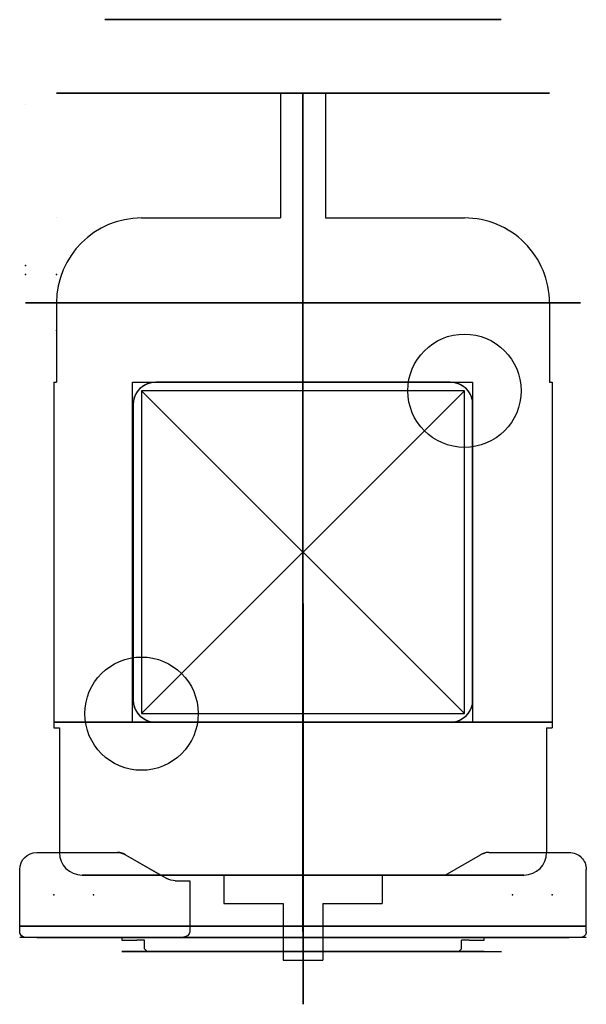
# Model space of a CAD drawing. Header units: centimetres. Extents: x -5 to 5, y -0.5 to 16.9.
import ezdxf

# ---------------------------------------------------------------- set-up
doc = ezdxf.new("R2010")
doc.units = ezdxf.units.CM
doc.header["$MEASUREMENT"] = 0
for name, color, linetype in [('', 7, 'Continuous'), ('1220013150_02_Kupplungshülse_G2_Motor v2_Sketch1', 7, 'Continuous'), ('1220053100_00_G23_G27_Zwischenflansch_Motoranbau v3_Sketch2', 7, 'Continuous'), ('1220053100_00_G23_G27_Zwischenflansch_Motoranbau v3_Sketch4', 7, 'Continuous'), ('1220053100_00_G23_G27_Zwischenflansch_Motoranbau v3_Sketch5', 7, 'Continuous'), ('1220053100_00_G23_G27_Zwischenflansch_Motoranbau v3_Sketch6', 7, 'Continuous'), ('1220053100_00_G23_G27_Zwischenflansch_Motoranbau v3_Sketch7', 7, 'Continuous'), ('1931000017 RDR12x25x5 DIN3760 Radialdichtring v2_Sketch1', 7, 'Continuous')]:
    doc.layers.add(name, color=color, linetype=linetype)

# ---------------------------------------------------------------- blocks, each defined once
blk = doc.blocks.new('1220053100_00_G23_G27_Zwischenflansch_Motoranbauv3')
at = {"layer": '1220053100_00_G23_G27_Zwischenflansch_Motoranbau v3_Sketch2'}
for p, q in [((2.9, 4.4, -0.2), (-2.9, 4.4, -0.2)), ((-3.2, -3.4, -0.2), (-3.2, 4.1, -0.2)), ((3.2, -3.4, -0.2), (3.2, 4.1, -0.2)), ((-0.976, -3.6, -0.2), (0.976, -3.6, -0.2)), ((-5, -4.75, -0.2), (-5, -3.8, -0.2)), ((-4.7, -3.7, -0.2), (-4.9, -3.7, -0.2)), ((-4.7, -3.7, -0.2), (-3.5, -3.7, -0.2)), ((-2.221, -4.721, -0.2), (-1.188, -3.688, -0.2)), ((2.221, -4.721, -0.2), (1.188, -3.688, -0.2)), ((3.5, -3.7, -0.2), (4.7, -3.7, -0.2)), ((4.9, -3.7, -0.2), (4.7, -3.7, -0.2)), ((5, -4.75, -0.2), (5, -3.8, -0.2)), ((5, -4.5, -0.2), (-5, -4.5, -0.2)), ((-5, -4.5, -0.2), (-5, -4.75, -0.2)), ((5, -4.75, -0.2), (5, -4.5, -0.2)), ((-5, -4.75, -0.2), (5, -4.75, -0.2)), ((-4.7, -4.75, -0.2), (-5, -4.75, -0.2)), ((-4.7, -4.75, -0.2), (-3.28, -4.75, -0.2)), ((-3.13, -4.75, -0.2), (-3.28, -4.75, -0.2)), ((-2.404, -4.75, -0.2), (-3.13, -4.75, -0.2)), ((-2.404, -4.75, -0.2), (-2.291, -4.75, -0.2)), ((2.291, -4.75, -0.2), (2.404, -4.75, -0.2)), ((3.13, -4.75, -0.2), (2.404, -4.75, -0.2)), ((3.28, -4.75, -0.2), (3.13, -4.75, -0.2)), ((3.28, -4.75, -0.2), (4.7, -4.75, -0.2)), ((5, -4.75, -0.2), (4.7, -4.75, -0.2))]:
    blk.add_line(p, q, dxfattribs=at)
blk.add_circle((0, 0, -0.2), 1, dxfattribs=at)
for centre, radius, start, end in [((-2.9, 4.1, -0.2), 0.3, 90, 180), ((2.9, 4.1, -0.2), 0.3, 0, 90), ((-3.5, -3.4, -0.2), 0.3, 270, 360), ((3.5, -3.4, -0.2), 0.3, 180, 270), ((-0.976, -3.9, -0.2), 0.3, 90, 135), ((0.976, -3.9, -0.2), 0.3, 45, 90), ((-4.9, -3.8, -0.2), 0.1, 90, 180), ((4.9, -3.8, -0.2), 0.1, 0, 90), ((-2.291, -4.65, -0.2), 0.1, 292.2294, 315), ((2.291, -4.65, -0.2), 0.1, 225, 247.7706)]:
    blk.add_arc(centre, radius, start, end, dxfattribs=at)
for points, knots in [([(-2.254, -4.743, -0.2), (-2.255, -4.743, -0.2), (-2.257, -4.744, -0.2), (-2.258, -4.744, -0.2), (-2.26, -4.745, -0.2), (-2.261, -4.745, -0.2), (-2.263, -4.746, -0.2), (-2.264, -4.746, -0.2), (-2.266, -4.747, -0.2), (-2.267, -4.747, -0.2), (-2.269, -4.747, -0.2), (-2.271, -4.748, -0.2), (-2.272, -4.748, -0.2), (-2.275, -4.749, -0.2), (-2.279, -4.749, -0.2), (-2.282, -4.75, -0.2), (-2.283, -4.75, -0.2), (-2.285, -4.75, -0.2), (-2.287, -4.75, -0.2), (-2.288, -4.75, -0.2), (-2.29, -4.75, -0.2), (-2.291, -4.75, -0.2)], [0, 0, 0, 0, 0.0487028, 0.0487028, 0.0487028, 0.097305, 0.097305, 0.097305, 0.1459186, 0.1459186, 0.1459186, 0.1945673, 0.1945673, 0.1945673, 0.2917658, 0.2917658, 0.2917658, 0.3403809, 0.3403809, 0.3403809, 0.3889782, 0.3889782, 0.3889782, 0.3889782]), ([(2.291, -4.75, -0.2), (2.29, -4.75, -0.2), (2.288, -4.75, -0.2), (2.287, -4.75, -0.2), (2.285, -4.75, -0.2), (2.283, -4.75, -0.2), (2.282, -4.75, -0.2), (2.279, -4.749, -0.2), (2.275, -4.749, -0.2), (2.272, -4.748, -0.2), (2.271, -4.748, -0.2), (2.269, -4.747, -0.2), (2.267, -4.747, -0.2), (2.266, -4.747, -0.2), (2.264, -4.746, -0.2), (2.263, -4.746, -0.2), (2.261, -4.745, -0.2), (2.26, -4.745, -0.2), (2.258, -4.744, -0.2), (2.257, -4.744, -0.2), (2.255, -4.743, -0.2), (2.254, -4.743, -0.2)], [0, 0, 0, 0, 0.0485906, 0.0485906, 0.0485906, 0.0972115, 0.0972115, 0.0972115, 0.1944135, 0.1944135, 0.1944135, 0.2430523, 0.2430523, 0.2430523, 0.2916554, 0.2916554, 0.2916554, 0.3402781, 0.3402781, 0.3402781, 0.3889782, 0.3889782, 0.3889782, 0.3889782])]:
    blk.add_open_spline(points, degree=3, knots=knots, dxfattribs=at)
blk.add_point((0, 0.141, -0.2), dxfattribs=at)
at = {"layer": '1220053100_00_G23_G27_Zwischenflansch_Motoranbau v3_Sketch4'}
for p, q in [((0, 0, 0.25), (0, 4.649, 0.25)), ((-0.23, 3.744, 0.25), (-2.93, 2.344, 0.25)), ((2.93, 2.344, 0.25), (0.23, 3.744, 0.25)), ((-3.2, 1.9, 0.25), (-3.2, -1.9, 0.25)), ((3.2, -1.9, 0.25), (3.2, 1.9, 0.25)), ((0, 0, 0.25), (3.506, 0, 0.25)), ((-2.894, -2.361, 0.25), (-1.283, -3.041, 0.25)), ((1.283, -3.041, 0.25), (2.894, -2.361, 0.25))]:
    blk.add_line(p, q, dxfattribs=at)
for radius in [2.8, 1.9, 1.25, 1]:
    blk.add_circle((0, 0, 0.25), radius, dxfattribs=at)
for centre, radius, start, end in [((0, 3.3, 0.25), 0.5, 62.5924, 117.4076), ((-2.7, 1.9, 0.25), 0.5, 117.4076, 180), ((2.7, 1.9, 0.25), 0.5, 0, 62.5924), ((-2.7, -1.9, 0.25), 0.5, 180, 247.1291), ((2.7, -1.9, 0.25), 0.5, 292.8709, 360), ((0, 0, 0.25), 3.3, 247.1291, 292.8709)]:
    blk.add_arc(centre, radius, start, end, dxfattribs=at)
for p in [(0, 3.3, 0.25), (0, 1.9, 0.25), (-1.9, 0, 0.25), (0, 0, 0.25), (1.9, 0, 0.25), (-2.7, -1.9, 0.25), (0, -1.9, 0.25), (2.7, -1.9, 0.25)]:
    blk.add_point(p, dxfattribs=at)
at = {"layer": '1220053100_00_G23_G27_Zwischenflansch_Motoranbau v3_Sketch5', "extrusion": (0, 0, -1)}
for centre, radius in [((0, 0, 1.1), 2.7), ((0, 1.9, 1.1), 0.225), ((0, 0, 1.1), 1.4), ((0, 0, 1.1), 1.25), ((1.9, 0, 1.1), 0.225), ((-1.9, 0, 1.1), 0.225), ((0, -1.9, 1.1), 0.225)]:
    blk.add_circle(centre, radius, dxfattribs=at)
at = {"layer": '1220053100_00_G23_G27_Zwischenflansch_Motoranbau v3_Sketch5'}
blk.add_point((0, 0, -1.1), dxfattribs=at)
at = {"layer": '1220053100_00_G23_G27_Zwischenflansch_Motoranbau v3_Sketch6'}
for p, q in [((-5, -4.5, -0.1), (-5, -4.5, -1.2)), ((-5, -4.5, -0.1), (-5, -4.5, -1.2)), ((-2.141, -4.5), (-4.9, -4.5)), ((-3.5, -4.5), (-4.9, -4.5)), ((-4.7, -4.5, -1.5), (-3.28, -4.5, -1.5)), ((-4.7, -4.5, -1.5), (-3.28, -4.5, -1.5)), ((-3.2, -4.5), (-3.5, -4.5)), ((-3.2, -4.5, 0.05), (-3.127, -4.5, 0.05)), ((-3.2, -4.5), (-3.2, -4.5, 0.05)), ((-3.13, -4.5, -1.46), (-2.507, -4.5, -1.1)), ((-3.13, -4.5, -1.46), (-2.404, -4.5, -1.04)), ((-3.127, -4.5, 0.05), (-2.93, -4.5, 0.05)), ((-2.8, -4.5, 0.05), (-2.93, -4.5, 0.05)), ((-2.75, -4.5, 0.25), (-2.8, -4.5, 0.2)), ((-2.8, -4.5, 0.2), (-2.8, -4.5, 0.05)), ((-2.75, -4.5, 0.25), (2.75, -4.5, 0.25)), ((2.507, -4.5, -1.1), (-2.507, -4.5, -1.1)), ((-2.254, -4.5, -1), (-2, -4.5, -1)), ((-2, -4.5, -1), (-2, -4.5, -0.1)), ((0, -4.5), (0, -4.5, -1.55)), ((2.507, -4.5, -1.1), (3.13, -4.5, -1.46)), ((2.75, -4.5, 0.25), (2.8, -4.5, 0.2)), ((2.93, -4.5, 0.05), (2.8, -4.5, 0.05)), ((2.8, -4.5, 0.2), (2.8, -4.5, 0.05)), ((2.93, -4.5, 0.05), (3.127, -4.5, 0.05)), ((3.127, -4.5, 0.05), (3.2, -4.5, 0.05)), ((3.5, -4.5), (3.2, -4.5)), ((3.2, -4.5, 0.05), (3.2, -4.5)), ((3.28, -4.5, -1.5), (4.7, -4.5, -1.5)), ((4.9, -4.5), (3.5, -4.5)), ((5, -4.5, -0.1), (5, -4.5, -1.2))]:
    blk.add_line(p, q, dxfattribs=at)
at = {"layer": '1220053100_00_G23_G27_Zwischenflansch_Motoranbau v3_Sketch6', "extrusion": (0, -1, 0)}
for centre, radius, start, end in [((-4.9, -0.1, 4.5), 0.1, 90, 180), ((-4.7, -1.2, 4.5), 0.3, 180, 270), ((-4.7, -1.2, 4.5), 0.3, 180, 270), ((-4.9, -0.1, 4.5), 0.1, 135, 180), ((-4.9, -0.1, 4.5), 0.1, 90, 135), ((-3.28, -1.2, 4.5), 0.3, 270, 300), ((-2.254, -1.3, 4.5), 0.3, 90, 120), ((4.7, -1.2, 4.5), 0.3, 270, 0), ((4.9, -0.1, 4.5), 0.1, 45, 90), ((4.9, -0.1, 4.5), 0.1, 0, 45)]:
    blk.add_arc(centre, radius, start, end, dxfattribs=at)
blk.add_ellipse((-2.141, -4.5, -0.1), major_axis=(-0.141, 0), ratio=0.707107, start_param=3.141593, end_param=4.712389, dxfattribs=at)
at = {"layer": '1220053100_00_G23_G27_Zwischenflansch_Motoranbau v3_Sketch6', "extrusion": (0, 1, 0)}
for points, knots in [([(-3.203, -4.5, -1.49), (-3.206, -4.5, -1.491), (-3.209, -4.5, -1.491), (-3.212, -4.5, -1.492), (-3.216, -4.5, -1.493), (-3.219, -4.5, -1.494), (-3.222, -4.5, -1.494), (-3.228, -4.5, -1.496), (-3.235, -4.5, -1.497), (-3.241, -4.5, -1.497), (-3.248, -4.5, -1.498), (-3.254, -4.5, -1.499), (-3.261, -4.5, -1.499), (-3.267, -4.5, -1.5), (-3.274, -4.5, -1.5), (-3.28, -4.5, -1.5)], [0, 0, 0, 0, 0.112639, 0.112639, 0.112639, 0.2251771, 0.2251771, 0.2251771, 0.4503213, 0.4503213, 0.4503213, 0.675412, 0.675412, 0.675412, 0.9005274, 0.9005274, 0.9005274, 0.9005274]), ([(-3.13, -4.5, -1.46), (-3.136, -4.5, -1.463), (-3.142, -4.5, -1.466), (-3.148, -4.5, -1.469), (-3.153, -4.5, -1.472), (-3.159, -4.5, -1.475), (-3.165, -4.5, -1.477), (-3.171, -4.5, -1.48), (-3.178, -4.5, -1.482), (-3.184, -4.5, -1.484), (-3.19, -4.5, -1.486), (-3.196, -4.5, -1.488), (-3.203, -4.5, -1.49)], [0, 0, 0, 0, 0.2250797, 0.2250797, 0.2250797, 0.4501607, 0.4501607, 0.4501607, 0.6753477, 0.6753477, 0.6753477, 0.9005274, 0.9005274, 0.9005274, 0.9005274]), ([(3.13, -4.5, -1.46), (3.136, -4.5, -1.463), (3.142, -4.5, -1.466), (3.148, -4.5, -1.469), (3.153, -4.5, -1.472), (3.159, -4.5, -1.475), (3.165, -4.5, -1.477), (3.171, -4.5, -1.48), (3.178, -4.5, -1.482), (3.184, -4.5, -1.484), (3.19, -4.5, -1.486), (3.196, -4.5, -1.488), (3.203, -4.5, -1.49)], [0, 0, 0, 0, 0.2249598, 0.2249598, 0.2249598, 0.4502972, 0.4502972, 0.4502972, 0.6756042, 0.6756042, 0.6756042, 0.9005274, 0.9005274, 0.9005274, 0.9005274]), ([(3.28, -4.5, -1.5), (3.274, -4.5, -1.5), (3.267, -4.5, -1.5), (3.261, -4.5, -1.499), (3.254, -4.5, -1.499), (3.248, -4.5, -1.498), (3.241, -4.5, -1.497), (3.235, -4.5, -1.497), (3.228, -4.5, -1.496), (3.222, -4.5, -1.494), (3.219, -4.5, -1.494), (3.216, -4.5, -1.493), (3.212, -4.5, -1.492), (3.209, -4.5, -1.491), (3.206, -4.5, -1.491), (3.203, -4.5, -1.49)], [0, 0, 0, 0, 0.2251153, 0.2251153, 0.2251153, 0.4502061, 0.4502061, 0.4502061, 0.6753503, 0.6753503, 0.6753503, 0.7878884, 0.7878884, 0.7878884, 0.9005274, 0.9005274, 0.9005274, 0.9005274])]:
    blk.add_open_spline(points, degree=3, knots=knots, dxfattribs=at)
at = {"layer": '1220053100_00_G23_G27_Zwischenflansch_Motoranbau v3_Sketch6'}
for p in [(-4.4, -4.5, -0.75), (-3.7, -4.5, -0.75), (0, -4.5), (3.7, -4.5, -0.75), (4.4, -4.5, -0.75)]:
    blk.add_point(p, dxfattribs=at)
at = {"layer": '1220053100_00_G23_G27_Zwischenflansch_Motoranbau v3_Sketch7'}
for p, q in [((2.9, 4.4), (-2.9, 4.4)), ((2.9, 4.3), (-2.9, 4.3)), ((-3.2, -3.4), (-3.2, 4.1)), ((-3.1, 4.1), (-3.1, 2.478)), ((3.1, 2.478), (3.1, 4.1)), ((3.2, -3.4), (3.2, 4.1)), ((-2.953, 2.388), (-0.253, 3.788)), ((0.253, 3.788), (2.953, 2.388)), ((-3.723, -3.6), (4.102, -3.6)), ((-0.976, -3.6), (0.976, -3.6)), ((-5, -4.5), (-5, -3.8)), ((-4.7, -3.7), (-4.9, -3.7)), ((-4.7, -3.7), (-3.5, -3.7)), ((-2, -4.5), (-1.188, -3.688)), ((2, -4.5), (1.188, -3.688)), ((3.5, -3.7), (4.7, -3.7)), ((4.9, -3.7), (4.7, -3.7)), ((5, -4.5), (5, -3.8)), ((-4.7, -4.5), (-5, -4.5)), ((-3.28, -4.5), (-4.7, -4.5)), ((-3.13, -4.5), (-3.28, -4.5)), ((-2.404, -4.5), (-3.13, -4.5)), ((-2.254, -4.5), (-2.404, -4.5)), ((-2, -4.5), (-2.254, -4.5)), ((2.254, -4.5), (2, -4.5)), ((2.404, -4.5), (2.254, -4.5)), ((3.13, -4.5), (2.404, -4.5)), ((3.28, -4.5), (3.13, -4.5)), ((4.7, -4.5), (3.28, -4.5)), ((5, -4.5), (4.7, -4.5))]:
    blk.add_line(p, q, dxfattribs=at)
for centre, radius in [((0, 3.3), 0.212), ((0, 1.9), 0.225), ((0, 0), 1.25), ((-1.9, 0), 0.225), ((1.9, 0), 0.225), ((-2.7, -1.9), 0.212), ((0, -1.9), 0.225), ((2.7, -1.9), 0.212)]:
    blk.add_circle(centre, radius, dxfattribs=at)
for centre, radius, start, end in [((-2.9, 4.1), 0.3, 90, 180), ((2.9, 4.1), 0.3, 0, 90), ((-2.9, 4.1), 0.2, 90, 180), ((2.9, 4.1), 0.2, 0, 90), ((0, 3.3), 0.55, 62.5924, 117.4076), ((-3.5, -3.4), 0.3, 270, 360), ((3.5, -3.4), 0.3, 180, 270), ((-0.976, -3.9), 0.3, 90, 135), ((0.976, -3.9), 0.3, 45, 90), ((-4.9, -3.8), 0.1, 90, 180), ((4.9, -3.8), 0.1, 0, 90)]:
    blk.add_arc(centre, radius, start, end, dxfattribs=at)
for points in [[(-3.049, 2.395), (-3.079, 2.413), (-3.1, 2.443), (-3.1, 2.478)], [(3.1, 2.478), (3.1, 2.443), (3.079, 2.413), (3.049, 2.395)], [(-2.953, 2.388), (-2.984, 2.372), (-3.02, 2.378), (-3.049, 2.395)], [(3.049, 2.395), (3.02, 2.378), (2.984, 2.372), (2.953, 2.388)]]:
    blk.add_open_spline(points, degree=3, dxfattribs=at)
blk.add_point((0, 0), dxfattribs=at)
blk = doc.blocks.new('1931000017RDR12x25x5DIN3760Radialdichtringv2')
at = {"layer": '1931000017 RDR12x25x5 DIN3760 Radialdichtring v2_Sketch1'}
for p, q in [((0, 0), (0.1, 0, 0)), ((0.1, 0, 1.15), (0, 0, 1.15)), ((0, 0, 1.25), (0.5, 0, 1.25)), ((0, 0, 1.15), (0, 0, 1.25)), ((0.1, 0, 1.15), (0.4, 0, 1.15)), ((0.4, 0, 0.777), (0.327, 0, 0.65)), ((0.327, 0, 0.65), (0.413, 0, 0.6)), ((0.4, 0, 1.15), (0.4, 0, 0.777)), ((0.5, 0, 0.75), (0.413, 0, 0.6)), ((0.5, 0, 1.25), (0.5, 0, 0.75))]:
    blk.add_line(p, q, dxfattribs=at)
blk.add_point((0, 0), dxfattribs=at)
blk = doc.blocks.new('1220013150_02_Kupplungshülse_G2_Motorv2')
at = {"layer": '1220013150_02_Kupplungshülse_G2_Motor v2_Sketch1'}
for p, q in [((0.83, 0, 0.6), (0, 0, 0.6)), ((0, 0), (1.63, 0)), ((0, 0, 0.6), (0, 0)), ((1.63, 0, 0.55), (0.83, 0, 0.55)), ((0.83, 0, 0.55), (0.83, 0, 0.6)), ((1.63, 0), (1.63, 0, 0.55))]:
    blk.add_line(p, q, dxfattribs=at)
blk.add_point((0, 0), dxfattribs=at)
blk = doc.blocks.new('BG_1222011020_G2_Motoranbau_003kWKopierenv2')
for name, p, rotation in [('1220013150_02_Kupplungshülse_G2_Motorv2', (0.001, 0.995, 3.831), 269.9999999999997), ('1931000017RDR12x25x5DIN3760Radialdichtringv2', (0, 0.275, 3.834), 89.99999999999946)]:
    blk.add_blockref(name, p, dxfattribs=dict(rotation=rotation))
at = {"extrusion": (0, -1, -1.3e-15)}
blk.add_blockref('1220053100_00_G23_G27_Zwischenflansch_Motoranbauv3', (0, 3.834, -0.545), dxfattribs=at)
blk = doc.blocks.new('1220013060_G2_Motor_002_003kW_Dummyv13')
at = {"layer": ''}
for p, q in [((11.6, 4.9, 4.9), (11.6, 4.9, -4.9)), ((15.1, 4.9, 4.9), (15.1, 4.9, -4.9)), ((10.2, 4.4, 5.3), (4.1, 4.4, 5.3)), ((4.1, 4.4, 5.3), (4.1, 4.3, 5.3)), ((10.2, 4.4, 5.8), (4.1, 4.4, 5.8)), ((4.1, 4.4, 5.8), (4.1, 4.3, 5.8)), ((10.2, 4.4, 5.3), (10.2, 4.35, 5.3)), ((10.2, 4.4, 5.8), (10.2, 4.35, 5.8)), ((11.6, 4.35, 5.3), (10.2, 4.35, 5.3)), ((11.6, 4.35, 5.8), (10.2, 4.35, 5.8)), ((11.6, 4.35, 4.35), (11.6, 4.35, -4.35)), ((13.1, 4.35, -2.85), (13.1, 4.35, 2.85)), ((4.1, 4.3, 5.3), (1.9, 4.3, 5.3)), ((4.1, 4.3, 5.8), (1.9, 4.3, 5.8)), ((1.5, 1.4, 5.3), (1.5, 3.9, 5.3)), ((1.5, 1.4, 5.8), (1.5, 3.9, 5.8)), ((16.6, -3.5, -0.25), (16.6, 3.5, -0.25)), ((16.6, 3.5, -0.25), (16.6, 3.5, 0.25)), ((16.6, 3.5, 0.25), (16.6, -3.5, -0.25)), ((16.6, 3.5, 0.25), (16.6, -3.5, 0.25)), ((16.6, -3.5, 0.25), (16.6, 3.5, -0.25)), ((4.2, 3.009, 5.3), (10.2, 3.009, 5.3)), ((4.2, -2.991, 5.3), (4.2, 3.009, 5.3)), ((4.2, 0, 5.3), (4.2, 3, 5.3)), ((4.2, 3, 5.3), (4.2, 3, 3.219)), ((9.8, 3, 5.3), (4.6, 3, 5.3)), ((4.6, 3, 5.3), (9.8, 3, 5.3)), ((9.8, 3, 5.8), (4.6, 3, 5.8)), ((10.2, 3.009, 5.3), (10.2, -2.991, 5.3)), ((10.05, 2.85, 5.8), (4.35, 2.85, 5.8)), ((4.35, 2.85, 5.8), (4.35, -2.85, 5.8)), ((4.35, -2.85, 5.8), (10.05, 2.85, 5.8)), ((10.05, -2.85, 5.8), (4.35, 2.85, 5.8)), ((10.05, -2.85, 5.8), (10.05, 2.85, 5.8)), ((13.1, 2.85, 5.3), (13.1, 0.4, 5.3)), ((13.1, 2.85, 5.8), (13.1, 0.4, 5.8)), ((4.2, -2.6, 5.3), (4.2, 2.6, 5.3)), ((4.2, 2.6, 5.3), (4.2, -2.6, 5.3)), ((4.2, 2.6, 5.8), (4.2, -2.6, 5.8)), ((10.2, -2.6, 5.3), (10.2, 2.6, 5.3)), ((10.2, -2.6, 5.3), (10.2, 2.6, 5.3)), ((10.2, -2.6, 5.8), (10.2, 2.6, 5.8)), ((1.5, 1.4, 5.3), (1, 1.4, 5.3)), ((1, 1.4, 5.3), (1, 0.35, 5.3)), ((1, 1.4, 5.8), (1, 0.35, 5.8)), ((1.5, 1.4, 5.8), (1, 1.4, 5.8)), ((1, 0.35, 5.3), (0, 0.35, 5.3)), ((0, 0.35, 5.3), (0, -0.35, 5.3)), ((0, 0.35, 5.8), (0, -0.35, 5.8)), ((1, 0.35, 5.8), (0, 0.35, 5.8)), ((15.3, 0.4, 5.3), (13.1, 0.4, 5.3)), ((15.3, 0.4, 5.8), (13.1, 0.4, 5.8)), ((15.3, 0.4, 5.3), (15.3, -0.4, 5.3)), ((15.3, 0.4, 5.8), (15.3, -0.4, 5.8)), ((16.6, -0.25, 3.5), (16.6, 0.25, -3.5)), ((16.6, -0.25, 3.5), (16.6, 0.25, 3.5)), ((16.6, 0.25, -3.5), (16.6, -0.25, -3.5)), ((16.6, 0.25, 3.5), (16.6, -0.25, -3.5)), ((16.6, 0.25, 3.5), (16.6, 0.25, -3.5)), ((0, 0, 0.35), (1, 0, 0.35)), ((12.6, 0), (0, 0)), ((0, 0), (0, 0, 0.35)), ((1, 0, 0.35), (1, 0, 1.4)), ((1, 0, 1.4), (1.5, 0, 1.4)), ((1.5, 0, 1.4), (1.5, 0, 4.3)), ((1.5, 0, 4.3), (4.1, 0, 4.3)), ((1.5, 0), (1.5, 0, 4.035)), ((4.1, 0, 4.3), (4.1, 0, 4.4)), ((4.1, 0, 4.4), (10.2, 0, 4.4)), ((10.2, 0, 4.4), (10.2, 0, 4.35)), ((10.2, 0, 4.35), (13.1, 0, 4.35)), ((15.3, 0), (12.6, 0)), ((13.1, 0, 4.35), (13.1, 0, 0.4)), ((13.1, 0, 0.4), (15.3, 0, 0.4)), ((15.3, -0.076, 1.349), (15.3, 0.104, 1.349)), ((15.3, 0.104, 3.849), (15.3, -0.076, 3.849)), ((15.3, -0.076, 3.849), (15.3, 0.104, 1.349)), ((15.3, 0.104, 1.349), (15.3, 0.104, 3.849)), ((15.3, 0.104, 3.849), (15.3, -0.076, 1.349)), ((15.3, 0, 0.4), (15.3, 0)), ((4.2, 0), (4.2, 0, 7.262)), ((4.2, 0, 5.3), (4.2, -3, 5.3)), ((15.3, -0.076, 3.849), (15.3, -0.076, 1.349)), ((16.6, -0.25, -3.5), (16.6, -0.25, 3.5)), ((1, -0.35, 5.3), (0, -0.35, 5.3)), ((1, -0.35, 5.8), (0, -0.35, 5.8)), ((1, -0.35, 5.3), (1, -1.4, 5.3)), ((1, -0.35, 5.8), (1, -1.4, 5.8)), ((15.3, -0.4, 5.3), (13.1, -0.4, 5.3)), ((13.1, -0.4, 5.3), (13.1, -2.85, 5.3)), ((13.1, -0.4, 5.8), (13.1, -2.85, 5.8)), ((15.3, -0.4, 5.8), (13.1, -0.4, 5.8)), ((1.5, -1.4, 5.3), (1, -1.4, 5.3)), ((1.5, -1.4, 5.8), (1, -1.4, 5.8)), ((1.5, -3.9, 5.3), (1.5, -1.4, 5.3)), ((1.5, -3.9, 5.8), (1.5, -1.4, 5.8)), ((4.35, -2.85, 5.8), (10.05, -2.85, 5.8)), ((10.2, -2.991, 5.3), (4.2, -2.991, 5.3)), ((4.2, -3, 5.3), (4.2, -3, 3.219)), ((4.518, -2.991, 5.8), (9.882, -2.991, 5.8)), ((4.6, -3, 5.3), (9.8, -3, 5.3)), ((4.6, -3, 5.3), (9.8, -3, 5.3)), ((16.6, -3.5, 0.25), (16.6, -3.5, -0.25)), ((4.1, -4.3, 5.3), (1.9, -4.3, 5.3)), ((4.1, -4.3, 5.8), (1.9, -4.3, 5.8)), ((4.1, -4.3, 5.3), (4.1, -4.4, 5.3)), ((4.1, -4.3, 5.8), (4.1, -4.4, 5.8)), ((10.2, -4.4, 5.3), (4.1, -4.4, 5.3)), ((10.2, -4.4, 5.8), (4.1, -4.4, 5.8)), ((10.2, -4.35, 5.3), (10.2, -4.4, 5.3)), ((11.6, -4.35, 5.3), (10.2, -4.35, 5.3)), ((10.2, -4.35, 5.8), (10.2, -4.4, 5.8)), ((11.6, -4.35, 5.8), (10.2, -4.35, 5.8))]:
    blk.add_line(p, q, dxfattribs=at)
at = {"layer": '', "extrusion": (1, 0, 0)}
for centre, radius in [((0, 0, 11.6), 4.9), ((0, 0, 11.6), 4.35), ((0, 0, 15.3), 4.35), ((0, 0, 15.3), 3.85), ((0, 0, 16.6), 3.4), ((0, 0, 15.3), 3), ((0, 0, 16.6), 3), ((0, 0, 11.6), 2.85), ((0, 0, 11.6), 2.85), ((0, 0, 16.6), 2.65), ((0, 0, 16.6), 2.25), ((0, 0, 16.6), 1.85), ((0, 0, 16.6), 1.45), ((0, 0, 16.6), 1.05), ((0, 0, 15.3), 0.6), ((0, 0, 11.6), 0.4), ((0, 0, 11.6), 0.4), ((0, 0, 11.6), 0.4), ((0, 0, 15.3), 0.4), ((0, 0, 15.3), 0.4), ((0, 0, 15.3), 0.4), ((0, 0, 16.6), 0.35)]:
    blk.add_circle(centre, radius, dxfattribs=at)
at = {"layer": '', "extrusion": (-1, 0, 0)}
for centre, radius in [((0, 0, -4.2), 4.4), ((0, 0, -1.5), 3.9), ((0, 0, -1.5), 1.9), ((0, 0, -1.5), 1.4)]:
    blk.add_circle(centre, radius, dxfattribs=at)
at = {"layer": ''}
for centre in [(4.35, 2.85, 5.8), (10.05, -2.85, 5.8)]:
    blk.add_circle(centre, 1, dxfattribs=at)
for centre, radius, start, end in [((11.6, 2.85, 5.3), 1.5, 0, 90), ((11.6, 2.85, 5.8), 1.5, 0, 90), ((1.9, 3.9, 5.3), 0.4, 90, 180), ((1.9, 3.9, 5.8), 0.4, 90, 180), ((4.6, 2.6, 5.3), 0.4, 90, 180), ((9.8, 2.6, 5.3), 0.4, 0, 90), ((4.6, -2.6, 5.3), 0.4, 180, 270), ((9.8, -2.6, 5.3), 0.4, 270, 360), ((11.6, -2.85, 5.3), 1.5, 270, 0), ((11.6, -2.85, 5.8), 1.5, 270, 0), ((1.9, -3.9, 5.3), 0.4, 180, 270), ((1.9, -3.9, 5.8), 0.4, 180, 270)]:
    blk.add_arc(centre, radius, start, end, dxfattribs=at)
at = {"layer": '', "extrusion": (1, 0, 0)}
for points in [[(11.6, 4.19), (11.6, 4.19, 0.005), (11.6, 4.19, 0.01), (11.6, 4.191, 0.036), (11.6, 4.193, 0.056), (11.6, 4.202, 0.096), (11.6, 4.208, 0.114), (11.6, 4.222, 0.146), (11.6, 4.231, 0.158), (11.6, 4.249, 0.173), (11.6, 4.257, 0.176), (11.6, 4.274, 0.173), (11.6, 4.281, 0.166), (11.6, 4.293, 0.146), (11.6, 4.298, 0.132), (11.6, 4.307, 0.098), (11.6, 4.31, 0.078), (11.6, 4.314, 0.036), (11.6, 4.315, 0.014), (11.6, 4.314, -0.03), (11.6, 4.313, -0.051), (11.6, 4.308, -0.09), (11.6, 4.305, -0.108), (11.6, 4.296, -0.139), (11.6, 4.29, -0.152), (11.6, 4.276, -0.171), (11.6, 4.268, -0.175), (11.6, 4.251, -0.175), (11.6, 4.242, -0.169), (11.6, 4.225, -0.149), (11.6, 4.217, -0.135), (11.6, 4.203, -0.101), (11.6, 4.198, -0.082), (11.6, 4.191, -0.041), (11.6, 4.19, -0.021), (11.6, 4.19)], [(15.3, 4.19), (15.3, 4.19, 0.005), (15.3, 4.19, 0.01), (15.3, 4.191, 0.036), (15.3, 4.193, 0.056), (15.3, 4.202, 0.096), (15.3, 4.208, 0.114), (15.3, 4.222, 0.146), (15.3, 4.231, 0.158), (15.3, 4.249, 0.173), (15.3, 4.257, 0.176), (15.3, 4.274, 0.173), (15.3, 4.281, 0.166), (15.3, 4.293, 0.146), (15.3, 4.298, 0.132), (15.3, 4.307, 0.098), (15.3, 4.31, 0.078), (15.3, 4.314, 0.036), (15.3, 4.315, 0.014), (15.3, 4.314, -0.03), (15.3, 4.313, -0.051), (15.3, 4.308, -0.09), (15.3, 4.305, -0.108), (15.3, 4.296, -0.139), (15.3, 4.29, -0.152), (15.3, 4.276, -0.171), (15.3, 4.268, -0.175), (15.3, 4.251, -0.175), (15.3, 4.242, -0.169), (15.3, 4.225, -0.149), (15.3, 4.217, -0.135), (15.3, 4.203, -0.101), (15.3, 4.198, -0.082), (15.3, 4.191, -0.041), (15.3, 4.19, -0.021), (15.3, 4.19)], [(11.6, -2.095, -3.628), (11.6, -2.091, -3.631), (11.6, -2.086, -3.633), (11.6, -2.064, -3.647), (11.6, -2.048, -3.659), (11.6, -2.018, -3.686), (11.6, -2.005, -3.701), (11.6, -1.985, -3.729), (11.6, -1.979, -3.743), (11.6, -1.974, -3.766), (11.6, -1.976, -3.775), (11.6, -1.987, -3.787), (11.6, -1.996, -3.79), (11.6, -2.021, -3.791), (11.6, -2.035, -3.788), (11.6, -2.069, -3.779), (11.6, -2.087, -3.772), (11.6, -2.126, -3.754), (11.6, -2.145, -3.744), (11.6, -2.183, -3.721), (11.6, -2.201, -3.709), (11.6, -2.232, -3.686), (11.6, -2.246, -3.674), (11.6, -2.268, -3.651), (11.6, -2.277, -3.639), (11.6, -2.286, -3.618), (11.6, -2.286, -3.609), (11.6, -2.277, -3.594), (11.6, -2.268, -3.589), (11.6, -2.242, -3.584), (11.6, -2.225, -3.584), (11.6, -2.189, -3.59), (11.6, -2.17, -3.595), (11.6, -2.131, -3.609), (11.6, -2.113, -3.618), (11.6, -2.095, -3.628)], [(11.6, -2.095, 3.628), (11.6, -2.099, 3.626), (11.6, -2.103, 3.623), (11.6, -2.126, 3.611), (11.6, -2.145, 3.603), (11.6, -2.184, 3.591), (11.6, -2.202, 3.587), (11.6, -2.237, 3.584), (11.6, -2.252, 3.585), (11.6, -2.274, 3.593), (11.6, -2.281, 3.599), (11.6, -2.286, 3.615), (11.6, -2.284, 3.624), (11.6, -2.273, 3.645), (11.6, -2.263, 3.657), (11.6, -2.238, 3.681), (11.6, -2.223, 3.693), (11.6, -2.188, 3.718), (11.6, -2.17, 3.729), (11.6, -2.131, 3.751), (11.6, -2.112, 3.761), (11.6, -2.076, 3.776), (11.6, -2.059, 3.782), (11.6, -2.028, 3.79), (11.6, -2.013, 3.792), (11.6, -1.99, 3.789), (11.6, -1.982, 3.784), (11.6, -1.974, 3.769), (11.6, -1.974, 3.759), (11.6, -1.983, 3.734), (11.6, -1.991, 3.719), (11.6, -2.014, 3.691), (11.6, -2.028, 3.676), (11.6, -2.06, 3.65), (11.6, -2.077, 3.639), (11.6, -2.095, 3.628)], [(15.3, -2.095, 3.628), (15.3, -2.099, 3.626), (15.3, -2.103, 3.623), (15.3, -2.126, 3.611), (15.3, -2.145, 3.603), (15.3, -2.184, 3.591), (15.3, -2.202, 3.587), (15.3, -2.237, 3.584), (15.3, -2.252, 3.585), (15.3, -2.274, 3.593), (15.3, -2.281, 3.599), (15.3, -2.286, 3.615), (15.3, -2.284, 3.624), (15.3, -2.273, 3.645), (15.3, -2.263, 3.657), (15.3, -2.238, 3.681), (15.3, -2.223, 3.693), (15.3, -2.188, 3.718), (15.3, -2.17, 3.729), (15.3, -2.131, 3.751), (15.3, -2.112, 3.761), (15.3, -2.076, 3.776), (15.3, -2.059, 3.782), (15.3, -2.028, 3.79), (15.3, -2.013, 3.792), (15.3, -1.99, 3.789), (15.3, -1.982, 3.784), (15.3, -1.974, 3.769), (15.3, -1.974, 3.759), (15.3, -1.983, 3.734), (15.3, -1.991, 3.719), (15.3, -2.014, 3.691), (15.3, -2.028, 3.676), (15.3, -2.06, 3.65), (15.3, -2.077, 3.639), (15.3, -2.095, 3.628)], [(15.3, -2.095, -3.628), (15.3, -2.091, -3.631), (15.3, -2.086, -3.633), (15.3, -2.064, -3.647), (15.3, -2.048, -3.659), (15.3, -2.018, -3.686), (15.3, -2.005, -3.701), (15.3, -1.985, -3.729), (15.3, -1.979, -3.743), (15.3, -1.974, -3.766), (15.3, -1.976, -3.775), (15.3, -1.987, -3.787), (15.3, -1.996, -3.79), (15.3, -2.021, -3.791), (15.3, -2.035, -3.788), (15.3, -2.069, -3.779), (15.3, -2.087, -3.772), (15.3, -2.126, -3.754), (15.3, -2.145, -3.744), (15.3, -2.183, -3.721), (15.3, -2.201, -3.709), (15.3, -2.232, -3.686), (15.3, -2.246, -3.674), (15.3, -2.268, -3.651), (15.3, -2.277, -3.639), (15.3, -2.286, -3.618), (15.3, -2.286, -3.609), (15.3, -2.277, -3.594), (15.3, -2.268, -3.589), (15.3, -2.242, -3.584), (15.3, -2.225, -3.584), (15.3, -2.189, -3.59), (15.3, -2.17, -3.595), (15.3, -2.131, -3.609), (15.3, -2.113, -3.618), (15.3, -2.095, -3.628)]]:
    blk.add_open_spline(points, degree=3, knots=[-1.135961, -1.135961, -1.135961, -1.135961, -1.121313, -1.121313, -1.057907, -1.057907, -0.987782, -0.987782, -0.910867, -0.910867, -0.834778, -0.834778, -0.76288, -0.76288, -0.694527, -0.694527, -0.625925, -0.625925, -0.56037, -0.56037, -0.494399, -0.494399, -0.431387, -0.431387, -0.359424, -0.359424, -0.283506, -0.283506, -0.206545, -0.206545, -0.130687, -0.130687, -0.062518, -0.062518, 0, 0, 0, 0], dxfattribs=at)
at = {"layer": ''}
for points, knots in [([(4.6, 3, 5.3), (4.55, 3, 5.3), (4.498, 2.99, 5.3), (4.405, 2.953, 5.3), (4.364, 2.926, 5.3), (4.29, 2.859, 5.3), (4.256, 2.812, 5.3), (4.211, 2.709, 5.3), (4.2, 2.653, 5.3), (4.2, 2.6, 5.3)], [2.7160045, 2.7160045, 2.7160045, 2.7160045, 2.8667006, 2.8667006, 3.0173967, 3.0173967, 3.2134814, 3.2134814, 3.409566, 3.409566, 3.409566, 3.409566]), ([(4.6, 3, 5.8), (4.55, 3, 5.8), (4.498, 2.99, 5.8), (4.405, 2.953, 5.8), (4.364, 2.926, 5.8), (4.29, 2.859, 5.8), (4.256, 2.812, 5.8), (4.211, 2.709, 5.8), (4.2, 2.653, 5.8), (4.2, 2.6, 5.8)], [2.7160045, 2.7160045, 2.7160045, 2.7160045, 2.8667006, 2.8667006, 3.0173967, 3.0173967, 3.2134814, 3.2134814, 3.409566, 3.409566, 3.409566, 3.409566]), ([(10.2, 2.6, 5.3), (10.2, 2.653, 5.3), (10.189, 2.709, 5.3), (10.144, 2.812, 5.3), (10.11, 2.859, 5.3), (10.036, 2.926, 5.3), (9.995, 2.953, 5.3), (9.902, 2.99, 5.3), (9.85, 3, 5.3), (9.8, 3, 5.3)], [0.6644407, 0.6644407, 0.6644407, 0.6644407, 0.8605253, 0.8605253, 1.05661, 1.05661, 1.2073061, 1.2073061, 1.3580022, 1.3580022, 1.3580022, 1.3580022]), ([(10.2, 2.6, 5.8), (10.2, 2.653, 5.8), (10.189, 2.709, 5.8), (10.144, 2.812, 5.8), (10.11, 2.859, 5.8), (10.036, 2.926, 5.8), (9.995, 2.953, 5.8), (9.902, 2.99, 5.8), (9.85, 3, 5.8), (9.8, 3, 5.8)], [0.6644407, 0.6644407, 0.6644407, 0.6644407, 0.8605253, 0.8605253, 1.05661, 1.05661, 1.2073061, 1.2073061, 1.3580022, 1.3580022, 1.3580022, 1.3580022]), ([(4.2, -2.6, 5.3), (4.2, -2.653, 5.3), (4.211, -2.709, 5.3), (4.256, -2.812, 5.3), (4.29, -2.859, 5.3), (4.364, -2.926, 5.3), (4.405, -2.953, 5.3), (4.498, -2.99, 5.3), (4.55, -3, 5.3), (4.6, -3, 5.3)], [0.6644407, 0.6644407, 0.6644407, 0.6644407, 0.8605253, 0.8605253, 1.05661, 1.05661, 1.2073061, 1.2073061, 1.3580022, 1.3580022, 1.3580022, 1.3580022]), ([(4.2, -2.6, 5.8), (4.2, -2.653, 5.8), (4.211, -2.709, 5.8), (4.256, -2.812, 5.8), (4.29, -2.859, 5.8), (4.364, -2.926, 5.8), (4.405, -2.953, 5.8), (4.473, -2.98, 5.8), (4.495, -2.987, 5.8), (4.518, -2.991, 5.8)], [0.6644407, 0.6644407, 0.6644407, 0.6644407, 0.8605253, 0.8605253, 1.05661, 1.05661, 1.2073061, 1.2073061, 1.2765027, 1.2765027, 1.2765027, 1.2765027]), ([(9.8, -3, 5.3), (9.85, -3, 5.3), (9.902, -2.99, 5.3), (9.995, -2.953, 5.3), (10.036, -2.926, 5.3), (10.11, -2.859, 5.3), (10.144, -2.812, 5.3), (10.189, -2.709, 5.3), (10.2, -2.653, 5.3), (10.2, -2.6, 5.3)], [1.3580022, 1.3580022, 1.3580022, 1.3580022, 1.5086984, 1.5086984, 1.6593945, 1.6593945, 1.8554791, 1.8554791, 2.0515638, 2.0515638, 2.0515638, 2.0515638]), ([(9.882, -2.991, 5.8), (9.905, -2.987, 5.8), (9.927, -2.98, 5.8), (9.995, -2.953, 5.8), (10.036, -2.926, 5.8), (10.11, -2.859, 5.8), (10.144, -2.812, 5.8), (10.189, -2.709, 5.8), (10.2, -2.653, 5.8), (10.2, -2.6, 5.8)], [1.4395018, 1.4395018, 1.4395018, 1.4395018, 1.5086984, 1.5086984, 1.6593945, 1.6593945, 1.8554791, 1.8554791, 2.0515638, 2.0515638, 2.0515638, 2.0515638])]:
    blk.add_open_spline(points, degree=3, knots=knots, dxfattribs=at)
for p in [(12.1, 4.9), (12.261, 4.9), (11.111, 4.35), (12.1, 4.35), (1.5, 1.9), (0, 0), (0, 0, 5.3), (0, 0, 5.8), (1.5, 0), (1.5, 0, 1.9), (1.5, 0, -1.9), (7.2, 0, 5.8), (15.3, 0.014, 2.599), (15.3, 0), (16.6, 0), (16.6, 0), (16.6, 0), (4.2, 0), (11.6, 0), (1.5, -1.9)]:
    blk.add_point(p, dxfattribs=at)
blk = doc.blocks.new('BG_1222013060_G2_Motor_003kW_KK_Cv7')
at = {"rotation": 90.00000000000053}
blk.add_blockref('1220013060_G2_Motor_002_003kW_Dummyv13', (0, 0.145, 3.834), dxfattribs=at)

msp = doc.modelspace()

# ---------------------------------------------------------------- block references
for name in ['BG_1222013060_G2_Motor_003kW_KK_Cv7', 'BG_1222011020_G2_Motoranbau_003kWKopierenv2']:
    msp.add_blockref(name, (0, 0.145, 3.834))

doc.saveas('drawing.dxf')
